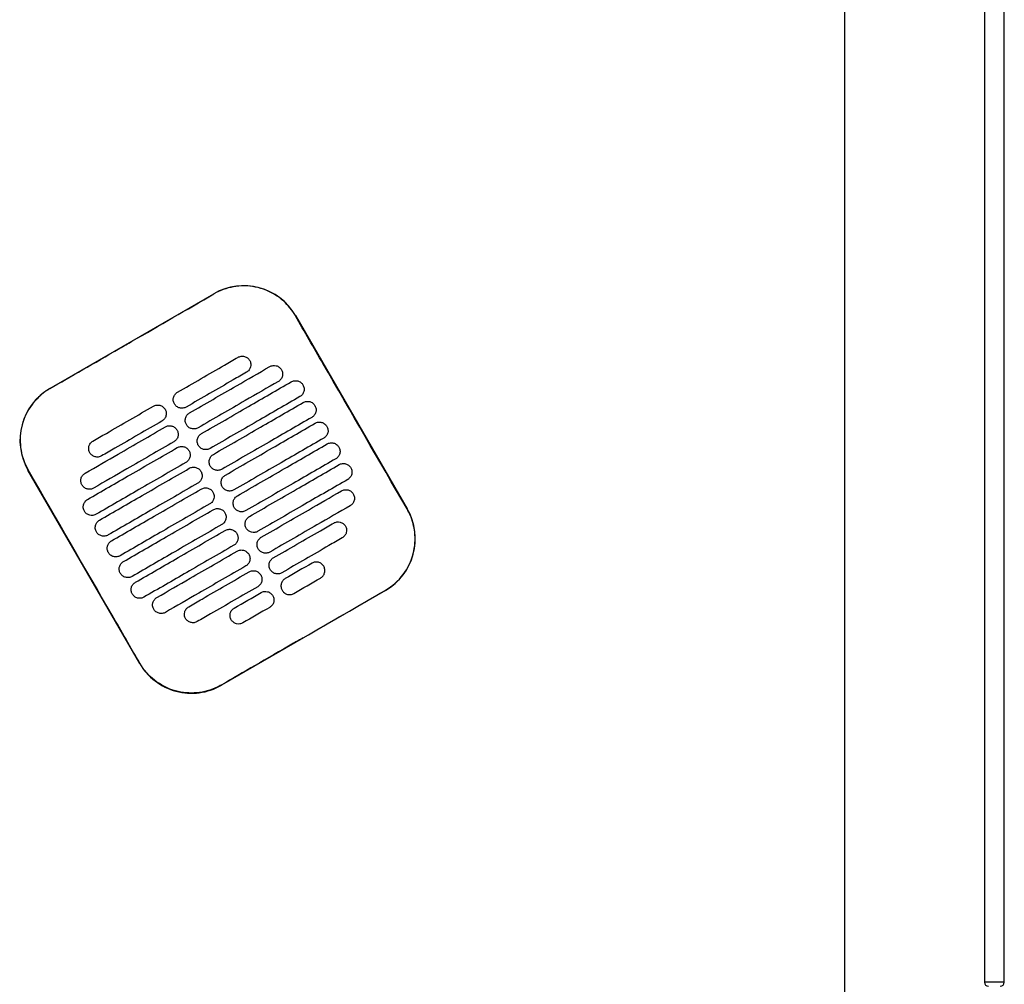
# Model space of a CAD drawing. Header units: metres. Extents: x 15.2 to 54.2, y -39.7 to 1.1.
# Tile 91 of 256: x 30.819 to 31.312, y -30.762 to -30.278. Entities that reach past the tile are written whole.
import ezdxf

# ---------------------------------------------------------------- set-up
doc = ezdxf.new("R2010")
doc.units = ezdxf.units.M
doc.header["$MEASUREMENT"] = 0
doc.layers.add('2D', color=252, linetype='Continuous')

# ---------------------------------------------------------------- blocks, each defined once
blk = doc.blocks.new('2D_QYOS_400')
for p, q in [((1.96999, -1.85795), (1.96999, -0.08)), ((2.03998, -0.08298), (2.03998, -0.96698)), ((2.03998, -0.08298), (2.03998, -0.96698)), ((2.04998, -0.96698), (2.04998, -0.08298)), ((2.04998, -0.96698), (2.04998, -0.08298)), ((1.57123, -0.66898), (1.65349, -0.62146)), ((1.69448, -0.63243), (1.7505, -0.72941)), ((1.61628, -0.80694), (1.56026, -0.70996)), ((1.73953, -0.7704), (1.65727, -0.81792)), ((2.04198, -0.96698), (2.03998, -0.96698)), ((2.04198, -0.96698), (2.03998, -0.96698)), ((2.04798, -0.96698), (2.04198, -0.96698)), ((2.04798, -0.96698), (2.04198, -0.96698)), ((2.04998, -0.96698), (2.04798, -0.96698)), ((2.04998, -0.96698), (2.04798, -0.96698))]:
    blk.add_line(p, q)
for centre, radius, start, end in [((1.6685, -0.64744), 0.03, 30.0135, 120.0135), ((1.58624, -0.69496), 0.03, 120.0135, 210.0135), ((1.72452, -0.74442), 0.03, 300.0135, 30.0135), ((1.64226, -0.79194), 0.03, 210.0135, 300.0135), ((2.04198, -0.96698), 0.002, 180, 270), ((2.04198, -0.96698), 0.002, 180, 270), ((2.04798, -0.96698), 0.002, 270, 0), ((2.04798, -0.96698), 0.002, 270, 0)]:
    blk.add_arc(centre, radius, start, end)
for points in [[(1.61242, -0.64532), (1.62613, -0.6374), (1.63984, -0.62948), (1.65355, -0.62156)], [(1.70273, -0.75666), (1.69825, -0.75925), (1.69378, -0.76183), (1.6893, -0.76442)], [(1.6936, -0.77187), (1.69808, -0.76928), (1.70255, -0.76669), (1.70703, -0.76411)], [(1.69834, -0.79405), (1.71205, -0.78613), (1.72576, -0.77821), (1.73947, -0.7703)], [(1.66375, -0.77918), (1.66823, -0.77659), (1.67271, -0.774), (1.67719, -0.77142)], [(1.68149, -0.77886), (1.67701, -0.78145), (1.67253, -0.78404), (1.66806, -0.78662)]]:
    blk.add_open_spline(points, degree=3)
for points, knots in [([(1.69438, -0.63249), (1.69358, -0.6311), (1.69267, -0.62977), (1.68973, -0.62617), (1.68745, -0.62412), (1.68166, -0.62032), (1.67804, -0.61884), (1.67059, -0.61739), (1.66685, -0.61736), (1.65981, -0.61863), (1.65654, -0.61983), (1.65355, -0.62156)], [12.978915, 12.978915, 12.978915, 12.978915, 13.461173, 13.461173, 14.374287, 14.374287, 15.53872, 15.53872, 16.650066, 16.650066, 17.687358, 17.687358, 17.687358, 17.687358]), ([(1.7504, -0.72947), (1.73636, -0.70518), (1.72232, -0.68088), (1.70366, -0.64855), (1.69902, -0.64052), (1.69438, -0.63249)], [1.133412, 1.133412, 1.133412, 1.133412, 2.681586, 2.681586, 3.193366, 3.193366, 3.193366, 3.193366]), ([(1.57129, -0.66907), (1.58188, -0.66296), (1.59291, -0.65659), (1.60838, -0.64766), (1.61042, -0.64648), (1.61242, -0.64532)], [-21.78268, -21.78268, -21.78268, -21.78268, -17.142885, -17.142885, -16.423665, -16.423665, -16.423665, -16.423665]), ([(1.63528, -0.6709), (1.64314, -0.66636), (1.65101, -0.66181), (1.66112, -0.65597), (1.66335, -0.65468), (1.66559, -0.65339)], [0.699452, 0.699452, 0.699452, 0.699452, 3.425217, 3.425217, 4.200582, 4.200582, 4.200582, 4.200582]), ([(1.66559, -0.65339), (1.66602, -0.65314), (1.66656, -0.65293), (1.66774, -0.65278), (1.6683, -0.65281), (1.66937, -0.6531), (1.66989, -0.65335), (1.67085, -0.65408), (1.67122, -0.65454), (1.67146, -0.65496)], [-0.5513873, -0.5513873, -0.5513873, -0.5513873, -0.4031046, -0.4031046, -0.2776919, -0.2776919, -0.1471638, -0.1471638, 0, 0, 0, 0]), ([(1.67146, -0.65496), (1.67171, -0.65539), (1.67193, -0.65594), (1.67207, -0.65713), (1.67204, -0.65768), (1.67176, -0.65875), (1.6715, -0.65927), (1.67078, -0.66023), (1.67032, -0.66059), (1.66989, -0.66084)], [-0.5553355, -0.5553355, -0.5553355, -0.5553355, -0.4045594, -0.4045594, -0.278267, -0.278267, -0.1472206, -0.1472206, 0, 0, 0, 0]), ([(1.66989, -0.66084), (1.66766, -0.66213), (1.66542, -0.66342), (1.65531, -0.66926), (1.64745, -0.6738), (1.63958, -0.67835)], [2.649916, 2.649916, 2.649916, 2.649916, 3.425249, 3.425249, 6.151046, 6.151046, 6.151046, 6.151046]), ([(1.64128, -0.68129), (1.64915, -0.67675), (1.65701, -0.6722), (1.67044, -0.66445), (1.676, -0.66124), (1.68155, -0.65803)], [0.699452, 0.699452, 0.699452, 0.699452, 3.42526, 3.42526, 5.350619, 5.350619, 5.350619, 5.350619]), ([(1.68155, -0.65803), (1.68198, -0.65778), (1.68252, -0.65757), (1.68371, -0.65742), (1.68426, -0.65745), (1.68533, -0.65773), (1.68585, -0.65799), (1.68681, -0.65872), (1.68718, -0.65918), (1.68742, -0.6596)], [-0.5514247, -0.5514247, -0.5514247, -0.5514247, -0.4031161, -0.4031161, -0.2776965, -0.2776965, -0.1471644, -0.1471644, 0, 0, 0, 0]), ([(1.68742, -0.6596), (1.68767, -0.66003), (1.68789, -0.66058), (1.68803, -0.66176), (1.688, -0.66232), (1.68772, -0.66339), (1.68746, -0.66391), (1.68674, -0.66486), (1.68628, -0.66523), (1.68585, -0.66547)], [-0.5553006, -0.5553006, -0.5553006, -0.5553006, -0.4045498, -0.4045498, -0.2782639, -0.2782639, -0.1472208, -0.1472208, 0, 0, 0, 0]), ([(1.68585, -0.66547), (1.6803, -0.66868), (1.67474, -0.67189), (1.66132, -0.67965), (1.65345, -0.68419), (1.64558, -0.68874)], [1.499949, 1.499949, 1.499949, 1.499949, 3.425284, 3.425284, 6.151116, 6.151116, 6.151116, 6.151116]), ([(1.64728, -0.69168), (1.65515, -0.68714), (1.66302, -0.68259), (1.67803, -0.67392), (1.68517, -0.66979), (1.69232, -0.66567)], [0.699452, 0.699452, 0.699452, 0.699452, 3.425292, 3.425292, 5.900643, 5.900643, 5.900643, 5.900643]), ([(1.69232, -0.66567), (1.69274, -0.66542), (1.69329, -0.66521), (1.69447, -0.66506), (1.69502, -0.66509), (1.6961, -0.66537), (1.69662, -0.66563), (1.69758, -0.66636), (1.69794, -0.66682), (1.69819, -0.66724)], [-0.5514376, -0.5514376, -0.5514376, -0.5514376, -0.4031217, -0.4031217, -0.2776979, -0.2776979, -0.1471642, -0.1471642, 0, 0, 0, 0]), ([(1.57129, -0.66907), (1.57001, -0.66981), (1.56878, -0.67065), (1.56563, -0.67315), (1.56385, -0.67499), (1.56232, -0.67702), (1.56003, -0.68008), (1.55834, -0.68356), (1.55637, -0.69095), (1.5561, -0.69479), (1.55704, -0.70242), (1.55824, -0.70613), (1.5602, -0.70964), (1.56028, -0.70977), (1.56036, -0.70991)], [17.619777, 17.619777, 17.619777, 17.619777, 18.064718, 18.064718, 18.827754, 18.827754, 18.827754, 19.97637, 19.97637, 21.122539, 21.122539, 22.281306, 22.281306, 22.328075, 22.328075, 22.328075, 22.328075]), ([(1.63371, -0.67677), (1.63346, -0.67635), (1.63324, -0.6758), (1.6331, -0.67461), (1.63313, -0.67406), (1.63341, -0.67298), (1.63367, -0.67247), (1.63439, -0.67151), (1.63485, -0.67115), (1.63528, -0.6709)], [-0.5553984, -0.5553984, -0.5553984, -0.5553984, -0.4045681, -0.4045681, -0.278271, -0.278271, -0.1472202, -0.1472202, 0, 0, 0, 0]), ([(1.69819, -0.66724), (1.69843, -0.66766), (1.69865, -0.66822), (1.6988, -0.6694), (1.69876, -0.66996), (1.69848, -0.67103), (1.69823, -0.67155), (1.6975, -0.6725), (1.69704, -0.67287), (1.69662, -0.67311)], [-0.5552879, -0.5552879, -0.5552879, -0.5552879, -0.4045447, -0.4045447, -0.2782629, -0.2782629, -0.1472212, -0.1472212, 0, 0, 0, 0]), ([(1.69662, -0.67311), (1.68948, -0.67724), (1.68233, -0.68137), (1.66732, -0.69004), (1.65945, -0.69459), (1.65158, -0.69913)], [0.949972, 0.949972, 0.949972, 0.949972, 3.425307, 3.425307, 6.151164, 6.151164, 6.151164, 6.151164]), ([(1.65328, -0.70207), (1.66115, -0.69753), (1.66902, -0.69298), (1.68403, -0.68431), (1.69118, -0.68019), (1.69832, -0.67606)], [0.699452, 0.699452, 0.699452, 0.699452, 3.425313, 3.425313, 5.900643, 5.900643, 5.900643, 5.900643]), ([(1.69832, -0.67606), (1.69874, -0.67581), (1.69929, -0.6756), (1.70047, -0.67545), (1.70103, -0.67548), (1.7021, -0.67577), (1.70262, -0.67602), (1.70358, -0.67675), (1.70394, -0.67721), (1.70419, -0.67763)], [-0.5514273, -0.5514273, -0.5514273, -0.5514273, -0.4031209, -0.4031209, -0.2776962, -0.2776962, -0.1471634, -0.1471634, 0, 0, 0, 0]), ([(1.59285, -0.69541), (1.59508, -0.69412), (1.59732, -0.69283), (1.60743, -0.68699), (1.6153, -0.68244), (1.62316, -0.6779)], [2.649852, 2.649852, 2.649852, 2.649852, 3.425217, 3.425217, 6.150982, 6.150982, 6.150982, 6.150982]), ([(1.62316, -0.6779), (1.62359, -0.67765), (1.62413, -0.67744), (1.62532, -0.67729), (1.62587, -0.67732), (1.62694, -0.67761), (1.62746, -0.67786), (1.62842, -0.67859), (1.62879, -0.67905), (1.62903, -0.67947)], [-0.5512944, -0.5512944, -0.5512944, -0.5512944, -0.4030833, -0.4030833, -0.2776787, -0.2776787, -0.1471599, -0.1471599, 0, 0, 0, 0]), ([(1.62903, -0.67947), (1.62928, -0.6799), (1.6295, -0.68045), (1.62965, -0.68164), (1.62961, -0.68219), (1.62933, -0.68326), (1.62908, -0.68378), (1.62835, -0.68474), (1.62789, -0.6851), (1.62746, -0.68535)], [-0.555416, -0.555416, -0.555416, -0.555416, -0.4045716, -0.4045716, -0.2782736, -0.2782736, -0.1472211, -0.1472211, 0, 0, 0, 0]), ([(1.63958, -0.67835), (1.63915, -0.67859), (1.63861, -0.67881), (1.63743, -0.67896), (1.63687, -0.67892), (1.6358, -0.67864), (1.63528, -0.67839), (1.63432, -0.67766), (1.63395, -0.6772), (1.63371, -0.67677)], [-0.551307, -0.551307, -0.551307, -0.551307, -0.4030846, -0.4030846, -0.2776802, -0.2776802, -0.1471604, -0.1471604, 0, 0, 0, 0]), ([(1.63971, -0.68716), (1.63947, -0.68674), (1.63925, -0.68619), (1.6391, -0.685), (1.63913, -0.68445), (1.63942, -0.68337), (1.63967, -0.68286), (1.6404, -0.6819), (1.64085, -0.68154), (1.64128, -0.68129)], [-0.5553839, -0.5553839, -0.5553839, -0.5553839, -0.4045626, -0.4045626, -0.2782686, -0.2782686, -0.1472195, -0.1472195, 0, 0, 0, 0]), ([(1.70419, -0.67763), (1.70443, -0.67806), (1.70465, -0.67861), (1.7048, -0.6798), (1.70477, -0.68035), (1.70448, -0.68142), (1.70423, -0.68194), (1.7035, -0.68289), (1.70305, -0.68326), (1.70262, -0.68351)], [-0.5552955, -0.5552955, -0.5552955, -0.5552955, -0.4045438, -0.4045438, -0.2782634, -0.2782634, -0.1472215, -0.1472215, 0, 0, 0, 0]), ([(1.62746, -0.68535), (1.6196, -0.68989), (1.61173, -0.69444), (1.60162, -0.70027), (1.59939, -0.70157), (1.59715, -0.70286)], [0.699452, 0.699452, 0.699452, 0.699452, 3.425249, 3.425249, 4.200582, 4.200582, 4.200582, 4.200582]), ([(1.70262, -0.68351), (1.69548, -0.68763), (1.68833, -0.69176), (1.67332, -0.70043), (1.66545, -0.70498), (1.65759, -0.70952)], [0.949998, 0.949998, 0.949998, 0.949998, 3.42532, 3.42532, 6.151189, 6.151189, 6.151189, 6.151189]), ([(1.65929, -0.71247), (1.66715, -0.70792), (1.67502, -0.70338), (1.69003, -0.6947), (1.69718, -0.69058), (1.70432, -0.68645)], [0.699452, 0.699452, 0.699452, 0.699452, 3.425322, 3.425322, 5.900643, 5.900643, 5.900643, 5.900643]), ([(1.70432, -0.68645), (1.70475, -0.6862), (1.70529, -0.68599), (1.70648, -0.68584), (1.70703, -0.68587), (1.7081, -0.68616), (1.70862, -0.68641), (1.70958, -0.68714), (1.70995, -0.6876), (1.71019, -0.68802)], [-0.5514137, -0.5514137, -0.5514137, -0.5514137, -0.4031194, -0.4031194, -0.2776944, -0.2776944, -0.1471627, -0.1471627, 0, 0, 0, 0]), ([(1.58889, -0.71155), (1.59445, -0.70834), (1.60001, -0.70513), (1.61343, -0.69738), (1.6213, -0.69283), (1.62917, -0.68829)], [1.499901, 1.499901, 1.499901, 1.499901, 3.42526, 3.42526, 6.151068, 6.151068, 6.151068, 6.151068]), ([(1.62917, -0.68829), (1.62959, -0.68805), (1.63014, -0.68783), (1.63132, -0.68768), (1.63187, -0.68772), (1.63295, -0.688), (1.63347, -0.68825), (1.63442, -0.68898), (1.63479, -0.68944), (1.63503, -0.68987)], [-0.5513075, -0.5513075, -0.5513075, -0.5513075, -0.4030857, -0.4030857, -0.2776792, -0.2776792, -0.1471593, -0.1471593, 0, 0, 0, 0]), ([(1.63503, -0.68987), (1.63528, -0.69029), (1.6355, -0.69084), (1.63565, -0.69203), (1.63561, -0.69258), (1.63533, -0.69365), (1.63508, -0.69417), (1.63435, -0.69513), (1.63389, -0.69549), (1.63347, -0.69574)], [-0.5553971, -0.5553971, -0.5553971, -0.5553971, -0.4045652, -0.4045652, -0.2782705, -0.2782705, -0.1472202, -0.1472202, 0, 0, 0, 0]), ([(1.64558, -0.68874), (1.64516, -0.68898), (1.64461, -0.6892), (1.64343, -0.68935), (1.64287, -0.68931), (1.6418, -0.68903), (1.64128, -0.68878), (1.64032, -0.68805), (1.63996, -0.68759), (1.63971, -0.68716)], [-0.551317, -0.551317, -0.551317, -0.551317, -0.4030867, -0.4030867, -0.2776803, -0.2776803, -0.1471597, -0.1471597, 0, 0, 0, 0]), ([(1.71019, -0.68802), (1.71044, -0.68845), (1.71066, -0.689), (1.7108, -0.69019), (1.71077, -0.69074), (1.71049, -0.69181), (1.71023, -0.69233), (1.70951, -0.69329), (1.70905, -0.69365), (1.70862, -0.6939)], [-0.5553078, -0.5553078, -0.5553078, -0.5553078, -0.4045446, -0.4045446, -0.2782647, -0.2782647, -0.147222, -0.147222, 0, 0, 0, 0]), ([(1.59128, -0.70128), (1.59104, -0.70086), (1.59082, -0.70031), (1.59067, -0.69912), (1.5907, -0.69857), (1.59098, -0.69749), (1.59124, -0.69698), (1.59196, -0.69602), (1.59242, -0.69566), (1.59285, -0.69541)], [-0.5554179, -0.5554179, -0.5554179, -0.5554179, -0.4045683, -0.4045683, -0.2782761, -0.2782761, -0.1472238, -0.1472238, 0, 0, 0, 0]), ([(1.63347, -0.69574), (1.6256, -0.70028), (1.61773, -0.70483), (1.60431, -0.71258), (1.59875, -0.71579), (1.59319, -0.719)], [0.699452, 0.699452, 0.699452, 0.699452, 3.425284, 3.425284, 5.350619, 5.350619, 5.350619, 5.350619]), ([(1.64571, -0.69755), (1.64547, -0.69713), (1.64525, -0.69658), (1.6451, -0.69539), (1.64514, -0.69484), (1.64542, -0.69377), (1.64567, -0.69325), (1.6464, -0.69229), (1.64686, -0.69193), (1.64728, -0.69168)], [-0.5553742, -0.5553742, -0.5553742, -0.5553742, -0.4045587, -0.4045587, -0.278267, -0.278267, -0.1472191, -0.1472191, 0, 0, 0, 0]), ([(1.70862, -0.6939), (1.70148, -0.69802), (1.69434, -0.70215), (1.67932, -0.71082), (1.67146, -0.71537), (1.66359, -0.71991)], [0.950001, 0.950001, 0.950001, 0.950001, 3.425322, 3.425322, 6.151192, 6.151192, 6.151192, 6.151192]), ([(1.71033, -0.69684), (1.71075, -0.6966), (1.7113, -0.69638), (1.71248, -0.69623), (1.71303, -0.69627), (1.71411, -0.69655), (1.71463, -0.6968), (1.71558, -0.69753), (1.71595, -0.69799), (1.71619, -0.69842)], [-0.5513969, -0.5513969, -0.5513969, -0.5513969, -0.4031172, -0.4031172, -0.2776925, -0.2776925, -0.1471621, -0.1471621, 0, 0, 0, 0]), ([(1.59013, -0.7247), (1.59728, -0.72057), (1.60442, -0.71644), (1.61943, -0.70777), (1.6273, -0.70323), (1.63517, -0.69868)], [0.949941, 0.949941, 0.949941, 0.949941, 3.425291, 3.425291, 6.151132, 6.151132, 6.151132, 6.151132]), ([(1.59715, -0.70286), (1.59673, -0.7031), (1.59618, -0.70332), (1.595, -0.70347), (1.59444, -0.70343), (1.59337, -0.70315), (1.59285, -0.7029), (1.59189, -0.70217), (1.59152, -0.70171), (1.59128, -0.70128)], [-0.5513007, -0.5513007, -0.5513007, -0.5513007, -0.4030941, -0.4030941, -0.2776814, -0.2776814, -0.1471603, -0.1471603, 0, 0, 0, 0]), ([(1.63517, -0.69868), (1.63559, -0.69844), (1.63614, -0.69822), (1.63732, -0.69807), (1.63787, -0.69811), (1.63895, -0.69839), (1.63947, -0.69864), (1.64043, -0.69937), (1.64079, -0.69983), (1.64104, -0.70026)], [-0.5513173, -0.5513173, -0.5513173, -0.5513173, -0.4030875, -0.4030875, -0.2776797, -0.2776797, -0.147159, -0.147159, 0, 0, 0, 0]), ([(1.64104, -0.70026), (1.64128, -0.70068), (1.6415, -0.70123), (1.64165, -0.70242), (1.64161, -0.70297), (1.64133, -0.70405), (1.64108, -0.70456), (1.64035, -0.70552), (1.63989, -0.70588), (1.63947, -0.70613)], [-0.555383, -0.555383, -0.555383, -0.555383, -0.4045605, -0.4045605, -0.2782682, -0.2782682, -0.1472195, -0.1472195, 0, 0, 0, 0]), ([(1.65158, -0.69913), (1.65116, -0.69937), (1.65061, -0.69959), (1.64943, -0.69974), (1.64888, -0.6997), (1.6478, -0.69942), (1.64728, -0.69917), (1.64632, -0.69844), (1.64596, -0.69798), (1.64571, -0.69755)], [-0.5513236, -0.5513236, -0.5513236, -0.5513236, -0.4030881, -0.4030881, -0.2776804, -0.2776804, -0.1471592, -0.1471592, 0, 0, 0, 0]), ([(1.66529, -0.72286), (1.67316, -0.71831), (1.68102, -0.71377), (1.69604, -0.70509), (1.70318, -0.70097), (1.71033, -0.69684)], [0.699452, 0.699452, 0.699452, 0.699452, 3.425321, 3.425321, 5.900643, 5.900643, 5.900643, 5.900643]), ([(1.71619, -0.69842), (1.71644, -0.69884), (1.71666, -0.69939), (1.71681, -0.70058), (1.71677, -0.70113), (1.71649, -0.7022), (1.71624, -0.70272), (1.71551, -0.70368), (1.71505, -0.70404), (1.71463, -0.70429)], [-0.5553248, -0.5553248, -0.5553248, -0.5553248, -0.4045472, -0.4045472, -0.2782668, -0.2782668, -0.1472227, -0.1472227, 0, 0, 0, 0]), ([(1.63947, -0.70613), (1.6316, -0.71067), (1.62373, -0.71522), (1.60872, -0.72389), (1.60158, -0.72802), (1.59443, -0.73214)], [0.699452, 0.699452, 0.699452, 0.699452, 3.425308, 3.425308, 5.900643, 5.900643, 5.900643, 5.900643]), ([(1.65172, -0.70795), (1.65147, -0.70752), (1.65125, -0.70697), (1.6511, -0.70578), (1.65114, -0.70523), (1.65142, -0.70416), (1.65167, -0.70364), (1.6524, -0.70268), (1.65286, -0.70232), (1.65328, -0.70207)], [-0.5553693, -0.5553693, -0.5553693, -0.5553693, -0.4045566, -0.4045566, -0.2782661, -0.2782661, -0.1472189, -0.1472189, 0, 0, 0, 0]), ([(1.71463, -0.70429), (1.70748, -0.70841), (1.70034, -0.71254), (1.68533, -0.72121), (1.67746, -0.72576), (1.66959, -0.7303)], [0.949982, 0.949982, 0.949982, 0.949982, 3.425312, 3.425312, 6.151173, 6.151173, 6.151173, 6.151173]), ([(1.61638, -0.80689), (1.61182, -0.799), (1.60709, -0.79079), (1.58844, -0.75849), (1.5744, -0.7342), (1.56036, -0.70991)], [-3.18138, -3.18138, -3.18138, -3.18138, -2.673929, -2.673929, -1.133377, -1.133377, -1.133377, -1.133377]), ([(1.59613, -0.73509), (1.60328, -0.73096), (1.61042, -0.72683), (1.62543, -0.71816), (1.6333, -0.71362), (1.64117, -0.70907)], [0.949982, 0.949982, 0.949982, 0.949982, 3.425312, 3.425312, 6.151173, 6.151173, 6.151173, 6.151173]), ([(1.64117, -0.70907), (1.64159, -0.70883), (1.64214, -0.70861), (1.64332, -0.70846), (1.64388, -0.7085), (1.64495, -0.70878), (1.64547, -0.70903), (1.64643, -0.70976), (1.64679, -0.71022), (1.64704, -0.71065)], [-0.5513238, -0.5513238, -0.5513238, -0.5513238, -0.4030887, -0.4030887, -0.27768, -0.27768, -0.1471588, -0.1471588, 0, 0, 0, 0]), ([(1.64704, -0.71065), (1.64728, -0.71107), (1.6475, -0.71162), (1.64765, -0.71281), (1.64762, -0.71336), (1.64733, -0.71444), (1.64708, -0.71495), (1.64635, -0.71591), (1.6459, -0.71627), (1.64547, -0.71652)], [-0.5553737, -0.5553737, -0.5553737, -0.5553737, -0.4045574, -0.4045574, -0.2782667, -0.2782667, -0.1472191, -0.1472191, 0, 0, 0, 0]), ([(1.65759, -0.70952), (1.65716, -0.70977), (1.65661, -0.70998), (1.65543, -0.71013), (1.65488, -0.7101), (1.6538, -0.70981), (1.65329, -0.70956), (1.65233, -0.70883), (1.65196, -0.70837), (1.65172, -0.70795)], [-0.5513269, -0.5513269, -0.5513269, -0.5513269, -0.403089, -0.403089, -0.2776804, -0.2776804, -0.1471589, -0.1471589, 0, 0, 0, 0]), ([(1.67129, -0.73325), (1.67916, -0.7287), (1.68703, -0.72416), (1.70204, -0.71549), (1.70918, -0.71136), (1.71633, -0.70723)], [0.699452, 0.699452, 0.699452, 0.699452, 3.425308, 3.425308, 5.900643, 5.900643, 5.900643, 5.900643]), ([(1.71633, -0.70723), (1.71675, -0.70699), (1.7173, -0.70677), (1.71848, -0.70662), (1.71903, -0.70666), (1.72011, -0.70694), (1.72063, -0.70719), (1.72159, -0.70792), (1.72195, -0.70838), (1.7222, -0.70881)], [-0.5513769, -0.5513769, -0.5513769, -0.5513769, -0.4031143, -0.4031143, -0.2776905, -0.2776905, -0.1471617, -0.1471617, 0, 0, 0, 0]), ([(1.7222, -0.70881), (1.72244, -0.70923), (1.72266, -0.70978), (1.72281, -0.71097), (1.72277, -0.71152), (1.72249, -0.7126), (1.72224, -0.71311), (1.72151, -0.71407), (1.72105, -0.71443), (1.72063, -0.71468)], [-0.5553464, -0.5553464, -0.5553464, -0.5553464, -0.4045515, -0.4045515, -0.2782697, -0.2782697, -0.1472236, -0.1472236, 0, 0, 0, 0]), ([(1.58732, -0.71743), (1.58708, -0.717), (1.58686, -0.71645), (1.58671, -0.71526), (1.58675, -0.71471), (1.58703, -0.71364), (1.58728, -0.71312), (1.58801, -0.71217), (1.58847, -0.7118), (1.58889, -0.71155)], [-0.5553798, -0.5553798, -0.5553798, -0.5553798, -0.4045588, -0.4045588, -0.278273, -0.278273, -0.147224, -0.147224, 0, 0, 0, 0]), ([(1.65772, -0.71834), (1.65747, -0.71791), (1.65725, -0.71736), (1.65711, -0.71617), (1.65714, -0.71562), (1.65742, -0.71455), (1.65768, -0.71403), (1.6584, -0.71308), (1.65886, -0.71271), (1.65929, -0.71247)], [-0.5553691, -0.5553691, -0.5553691, -0.5553691, -0.4045561, -0.4045561, -0.278266, -0.278266, -0.1472189, -0.1472189, 0, 0, 0, 0]), ([(1.72063, -0.71468), (1.71348, -0.7188), (1.70634, -0.72293), (1.69133, -0.7316), (1.68346, -0.73615), (1.67559, -0.74069)], [0.949941, 0.949941, 0.949941, 0.949941, 3.425292, 3.425292, 6.151132, 6.151132, 6.151132, 6.151132]), ([(1.59319, -0.719), (1.59277, -0.71925), (1.59222, -0.71946), (1.59104, -0.71961), (1.59049, -0.71958), (1.58941, -0.71929), (1.58889, -0.71904), (1.58793, -0.71831), (1.58757, -0.71785), (1.58732, -0.71743)], [-0.5513421, -0.5513421, -0.5513421, -0.5513421, -0.4031061, -0.4031061, -0.2776864, -0.2776864, -0.147161, -0.147161, 0, 0, 0, 0]), ([(1.64547, -0.71652), (1.6376, -0.72106), (1.62974, -0.72561), (1.61472, -0.73428), (1.60758, -0.73841), (1.60044, -0.74253)], [0.699452, 0.699452, 0.699452, 0.699452, 3.425321, 3.425321, 5.900643, 5.900643, 5.900643, 5.900643]), ([(1.60214, -0.74548), (1.60928, -0.74135), (1.61642, -0.73722), (1.63144, -0.72855), (1.6393, -0.72401), (1.64717, -0.71946)], [0.950001, 0.950001, 0.950001, 0.950001, 3.425322, 3.425322, 6.151192, 6.151192, 6.151192, 6.151192]), ([(1.64717, -0.71946), (1.6476, -0.71922), (1.64814, -0.719), (1.64933, -0.71885), (1.64988, -0.71889), (1.65095, -0.71917), (1.65147, -0.71942), (1.65243, -0.72015), (1.6528, -0.72061), (1.65304, -0.72104)], [-0.551327, -0.551327, -0.551327, -0.551327, -0.4030892, -0.4030892, -0.2776802, -0.2776802, -0.1471588, -0.1471588, 0, 0, 0, 0]), ([(1.65304, -0.72104), (1.65329, -0.72146), (1.65351, -0.72201), (1.65365, -0.7232), (1.65362, -0.72375), (1.65334, -0.72483), (1.65308, -0.72534), (1.65236, -0.7263), (1.6519, -0.72666), (1.65147, -0.72691)], [-0.5553691, -0.5553691, -0.5553691, -0.5553691, -0.4045561, -0.4045561, -0.278266, -0.278266, -0.1472189, -0.1472189, 0, 0, 0, 0]), ([(1.66359, -0.71991), (1.66316, -0.72016), (1.66262, -0.72037), (1.66144, -0.72052), (1.66088, -0.72049), (1.65981, -0.72021), (1.65929, -0.71995), (1.65833, -0.71922), (1.65796, -0.71876), (1.65772, -0.71834)], [-0.551327, -0.551327, -0.551327, -0.551327, -0.4030892, -0.4030892, -0.2776802, -0.2776802, -0.1471588, -0.1471588, 0, 0, 0, 0]), ([(1.67729, -0.74364), (1.68516, -0.73909), (1.69303, -0.73455), (1.70645, -0.72679), (1.71201, -0.72358), (1.71757, -0.72037)], [0.699452, 0.699452, 0.699452, 0.699452, 3.425284, 3.425284, 5.350619, 5.350619, 5.350619, 5.350619]), ([(1.71757, -0.72037), (1.71799, -0.72013), (1.71854, -0.71991), (1.71972, -0.71976), (1.72027, -0.7198), (1.72135, -0.72008), (1.72187, -0.72033), (1.72283, -0.72106), (1.72319, -0.72152), (1.72344, -0.72195)], [-0.551342, -0.551342, -0.551342, -0.551342, -0.4031061, -0.4031061, -0.2776864, -0.2776864, -0.147161, -0.147161, 0, 0, 0, 0]), ([(1.58856, -0.73057), (1.58832, -0.73015), (1.5881, -0.72959), (1.58795, -0.72841), (1.58799, -0.72785), (1.58827, -0.72678), (1.58852, -0.72626), (1.58925, -0.72531), (1.58971, -0.72494), (1.59013, -0.7247)], [-0.5553462, -0.5553462, -0.5553462, -0.5553462, -0.4045514, -0.4045514, -0.2782696, -0.2782696, -0.1472236, -0.1472236, 0, 0, 0, 0]), ([(1.66372, -0.72873), (1.66348, -0.72831), (1.66326, -0.72775), (1.66311, -0.72657), (1.66314, -0.72601), (1.66343, -0.72494), (1.66368, -0.72442), (1.66441, -0.72347), (1.66486, -0.7231), (1.66529, -0.72286)], [-0.5553737, -0.5553737, -0.5553737, -0.5553737, -0.4045574, -0.4045574, -0.2782667, -0.2782667, -0.1472191, -0.1472191, 0, 0, 0, 0]), ([(1.72344, -0.72195), (1.72368, -0.72237), (1.7239, -0.72292), (1.72405, -0.72411), (1.72401, -0.72466), (1.72373, -0.72574), (1.72348, -0.72625), (1.72275, -0.72721), (1.72229, -0.72757), (1.72187, -0.72782)], [-0.55538, -0.55538, -0.55538, -0.55538, -0.4045589, -0.4045589, -0.278273, -0.278273, -0.147224, -0.147224, 0, 0, 0, 0]), ([(1.59443, -0.73214), (1.59401, -0.73239), (1.59346, -0.73261), (1.59228, -0.73275), (1.59173, -0.73272), (1.59065, -0.73244), (1.59013, -0.73218), (1.58917, -0.73145), (1.58881, -0.73099), (1.58856, -0.73057)], [-0.551377, -0.551377, -0.551377, -0.551377, -0.4031143, -0.4031143, -0.2776905, -0.2776905, -0.1471617, -0.1471617, 0, 0, 0, 0]), ([(1.65147, -0.72691), (1.64361, -0.73145), (1.63574, -0.736), (1.62073, -0.74467), (1.61358, -0.7488), (1.60644, -0.75293)], [0.699452, 0.699452, 0.699452, 0.699452, 3.425322, 3.425322, 5.900643, 5.900643, 5.900643, 5.900643]), ([(1.60814, -0.75587), (1.61528, -0.75174), (1.62243, -0.74762), (1.63744, -0.73894), (1.64531, -0.7344), (1.65318, -0.72985)], [0.949998, 0.949998, 0.949998, 0.949998, 3.42532, 3.42532, 6.151189, 6.151189, 6.151189, 6.151189]), ([(1.65318, -0.72985), (1.6536, -0.72961), (1.65415, -0.72939), (1.65533, -0.72924), (1.65588, -0.72928), (1.65696, -0.72956), (1.65748, -0.72981), (1.65843, -0.73054), (1.6588, -0.731), (1.65904, -0.73143)], [-0.551327, -0.551327, -0.551327, -0.551327, -0.403089, -0.403089, -0.2776804, -0.2776804, -0.1471589, -0.1471589, 0, 0, 0, 0]), ([(1.66959, -0.7303), (1.66917, -0.73055), (1.66862, -0.73076), (1.66744, -0.73091), (1.66688, -0.73088), (1.66581, -0.7306), (1.66529, -0.73034), (1.66433, -0.72961), (1.66397, -0.72915), (1.66372, -0.72873)], [-0.5513238, -0.5513238, -0.5513238, -0.5513238, -0.4030887, -0.4030887, -0.27768, -0.27768, -0.1471588, -0.1471588, 0, 0, 0, 0]), ([(1.72187, -0.72782), (1.71631, -0.73103), (1.71076, -0.73424), (1.69733, -0.74199), (1.68946, -0.74654), (1.6816, -0.75108)], [1.499901, 1.499901, 1.499901, 1.499901, 3.42526, 3.42526, 6.151068, 6.151068, 6.151068, 6.151068]), ([(1.73947, -0.7703), (1.73953, -0.77027), (1.73959, -0.77023), (1.74306, -0.7682), (1.74605, -0.76554), (1.7508, -0.75922), (1.75252, -0.75562), (1.75438, -0.74831), (1.75463, -0.7447), (1.75391, -0.73819), (1.75315, -0.7353), (1.75151, -0.73151), (1.75099, -0.73047), (1.7504, -0.72947)], [8.273299, 8.273299, 8.273299, 8.273299, 8.293543, 8.293543, 9.48086, 9.48086, 10.665623, 10.665623, 11.74288, 11.74288, 12.632334, 12.632334, 12.981673, 12.981673, 12.981673, 12.981673]), ([(1.59457, -0.74096), (1.59432, -0.74054), (1.5941, -0.73999), (1.59395, -0.7388), (1.59399, -0.73824), (1.59427, -0.73717), (1.59452, -0.73665), (1.59525, -0.7357), (1.59571, -0.73533), (1.59613, -0.73509)], [-0.5553245, -0.5553245, -0.5553245, -0.5553245, -0.4045471, -0.4045471, -0.2782667, -0.2782667, -0.1472226, -0.1472226, 0, 0, 0, 0]), ([(1.65904, -0.73143), (1.65929, -0.73185), (1.65951, -0.7324), (1.65966, -0.73359), (1.65962, -0.73414), (1.65934, -0.73522), (1.65909, -0.73574), (1.65836, -0.73669), (1.6579, -0.73705), (1.65748, -0.7373)], [-0.5553693, -0.5553693, -0.5553693, -0.5553693, -0.4045566, -0.4045566, -0.2782661, -0.2782661, -0.1472189, -0.1472189, 0, 0, 0, 0]), ([(1.66972, -0.73912), (1.66948, -0.7387), (1.66926, -0.73814), (1.66911, -0.73696), (1.66915, -0.7364), (1.66943, -0.73533), (1.66968, -0.73481), (1.67041, -0.73386), (1.67087, -0.73349), (1.67129, -0.73325)], [-0.555383, -0.555383, -0.555383, -0.555383, -0.4045604, -0.4045604, -0.2782682, -0.2782682, -0.1472195, -0.1472195, 0, 0, 0, 0]), ([(1.65748, -0.7373), (1.64961, -0.74185), (1.64174, -0.74639), (1.62673, -0.75506), (1.61958, -0.75919), (1.61244, -0.76332)], [0.699452, 0.699452, 0.699452, 0.699452, 3.425313, 3.425313, 5.900643, 5.900643, 5.900643, 5.900643]), ([(1.61414, -0.76626), (1.62129, -0.76213), (1.62843, -0.75801), (1.64344, -0.74933), (1.65131, -0.74479), (1.65918, -0.74024)], [0.949973, 0.949973, 0.949973, 0.949973, 3.425307, 3.425307, 6.151164, 6.151164, 6.151164, 6.151164]), ([(1.65918, -0.74024), (1.6596, -0.74), (1.66015, -0.73978), (1.66133, -0.73963), (1.66188, -0.73967), (1.66296, -0.73995), (1.66348, -0.7402), (1.66444, -0.74094), (1.6648, -0.74139), (1.66505, -0.74182)], [-0.5513237, -0.5513237, -0.5513237, -0.5513237, -0.4030882, -0.4030882, -0.2776804, -0.2776804, -0.1471592, -0.1471592, 0, 0, 0, 0]), ([(1.67559, -0.74069), (1.67517, -0.74094), (1.67462, -0.74116), (1.67344, -0.7413), (1.67289, -0.74127), (1.67181, -0.74099), (1.67129, -0.74073), (1.67033, -0.74), (1.66997, -0.73954), (1.66972, -0.73912)], [-0.5513173, -0.5513173, -0.5513173, -0.5513173, -0.4030875, -0.4030875, -0.2776797, -0.2776797, -0.147159, -0.147159, 0, 0, 0, 0]), ([(1.6833, -0.75403), (1.69116, -0.74948), (1.69903, -0.74494), (1.70914, -0.7391), (1.71137, -0.73781), (1.71361, -0.73652)], [0.699452, 0.699452, 0.699452, 0.699452, 3.425249, 3.425249, 4.200582, 4.200582, 4.200582, 4.200582]), ([(1.71361, -0.73652), (1.71404, -0.73627), (1.71458, -0.73605), (1.71576, -0.73591), (1.71632, -0.73594), (1.71739, -0.73622), (1.71791, -0.73648), (1.71887, -0.73721), (1.71924, -0.73767), (1.71948, -0.73809)], [-0.5513007, -0.5513007, -0.5513007, -0.5513007, -0.4030941, -0.4030941, -0.2776814, -0.2776814, -0.1471603, -0.1471603, 0, 0, 0, 0]), ([(1.71948, -0.73809), (1.71973, -0.73851), (1.71995, -0.73907), (1.72009, -0.74025), (1.72006, -0.74081), (1.71978, -0.74188), (1.71952, -0.7424), (1.7188, -0.74335), (1.71834, -0.74372), (1.71791, -0.74396)], [-0.555418, -0.555418, -0.555418, -0.555418, -0.4045683, -0.4045683, -0.2782762, -0.2782762, -0.1472238, -0.1472238, 0, 0, 0, 0]), ([(1.60044, -0.74253), (1.60001, -0.74278), (1.59946, -0.743), (1.59828, -0.74315), (1.59773, -0.74311), (1.59665, -0.74283), (1.59614, -0.74257), (1.59518, -0.74184), (1.59481, -0.74138), (1.59457, -0.74096)], [-0.551397, -0.551397, -0.551397, -0.551397, -0.4031173, -0.4031173, -0.2776925, -0.2776925, -0.1471621, -0.1471621, 0, 0, 0, 0]), ([(1.60057, -0.75135), (1.60032, -0.75093), (1.6001, -0.75038), (1.59996, -0.74919), (1.59999, -0.74864), (1.60027, -0.74756), (1.60053, -0.74704), (1.60125, -0.74609), (1.60171, -0.74572), (1.60214, -0.74548)], [-0.5553076, -0.5553076, -0.5553076, -0.5553076, -0.4045445, -0.4045445, -0.2782646, -0.2782646, -0.1472219, -0.1472219, 0, 0, 0, 0]), ([(1.66505, -0.74182), (1.66529, -0.74224), (1.66551, -0.74279), (1.66566, -0.74398), (1.66562, -0.74453), (1.66534, -0.74561), (1.66509, -0.74613), (1.66436, -0.74708), (1.6639, -0.74745), (1.66348, -0.74769)], [-0.5553742, -0.5553742, -0.5553742, -0.5553742, -0.4045587, -0.4045587, -0.278267, -0.278267, -0.1472191, -0.1472191, 0, 0, 0, 0]), ([(1.67573, -0.74951), (1.67548, -0.74909), (1.67526, -0.74854), (1.67511, -0.74735), (1.67515, -0.74679), (1.67543, -0.74572), (1.67568, -0.7452), (1.67641, -0.74425), (1.67687, -0.74388), (1.67729, -0.74364)], [-0.555397, -0.555397, -0.555397, -0.555397, -0.4045652, -0.4045652, -0.2782705, -0.2782705, -0.1472202, -0.1472202, 0, 0, 0, 0]), ([(1.71791, -0.74396), (1.71568, -0.74526), (1.71344, -0.74655), (1.70333, -0.75239), (1.69547, -0.75693), (1.6876, -0.76148)], [2.649852, 2.649852, 2.649852, 2.649852, 3.425217, 3.425217, 6.150983, 6.150983, 6.150983, 6.150983]), ([(1.66348, -0.74769), (1.65561, -0.75224), (1.64774, -0.75678), (1.63273, -0.76545), (1.62559, -0.76958), (1.61844, -0.77371)], [0.699452, 0.699452, 0.699452, 0.699452, 3.425292, 3.425292, 5.900643, 5.900643, 5.900643, 5.900643]), ([(1.62491, -0.7739), (1.63046, -0.77069), (1.63602, -0.76748), (1.64944, -0.75973), (1.65731, -0.75518), (1.66518, -0.75064)], [1.499949, 1.499949, 1.499949, 1.499949, 3.425284, 3.425284, 6.151116, 6.151116, 6.151116, 6.151116]), ([(1.66518, -0.75064), (1.6656, -0.75039), (1.66615, -0.75017), (1.66733, -0.75002), (1.66789, -0.75006), (1.66896, -0.75034), (1.66948, -0.7506), (1.67044, -0.75133), (1.6708, -0.75179), (1.67105, -0.75221)], [-0.5513171, -0.5513171, -0.5513171, -0.5513171, -0.4030867, -0.4030867, -0.2776803, -0.2776803, -0.1471597, -0.1471597, 0, 0, 0, 0]), ([(1.6816, -0.75108), (1.68117, -0.75133), (1.68062, -0.75155), (1.67944, -0.7517), (1.67889, -0.75166), (1.67781, -0.75138), (1.6773, -0.75112), (1.67634, -0.75039), (1.67597, -0.74993), (1.67573, -0.74951)], [-0.5513075, -0.5513075, -0.5513075, -0.5513075, -0.4030857, -0.4030857, -0.2776792, -0.2776792, -0.1471593, -0.1471593, 0, 0, 0, 0]), ([(1.60644, -0.75293), (1.60601, -0.75317), (1.60547, -0.75339), (1.60429, -0.75354), (1.60373, -0.7535), (1.60266, -0.75322), (1.60214, -0.75297), (1.60118, -0.75223), (1.60081, -0.75177), (1.60057, -0.75135)], [-0.5514139, -0.5514139, -0.5514139, -0.5514139, -0.4031194, -0.4031194, -0.2776944, -0.2776944, -0.1471626, -0.1471626, 0, 0, 0, 0]), ([(1.67105, -0.75221), (1.67129, -0.75263), (1.67151, -0.75318), (1.67166, -0.75437), (1.67163, -0.75493), (1.67134, -0.756), (1.67109, -0.75652), (1.67036, -0.75747), (1.66991, -0.75784), (1.66948, -0.75808)], [-0.5553838, -0.5553838, -0.5553838, -0.5553838, -0.4045626, -0.4045626, -0.2782686, -0.2782686, -0.1472195, -0.1472195, 0, 0, 0, 0]), ([(1.68173, -0.7599), (1.68148, -0.75948), (1.68126, -0.75893), (1.68112, -0.75774), (1.68115, -0.75719), (1.68143, -0.75611), (1.68169, -0.75559), (1.68241, -0.75464), (1.68287, -0.75427), (1.6833, -0.75403)], [-0.5554159, -0.5554159, -0.5554159, -0.5554159, -0.4045716, -0.4045716, -0.2782736, -0.2782736, -0.1472211, -0.1472211, 0, 0, 0, 0]), ([(1.60657, -0.76174), (1.60633, -0.76132), (1.60611, -0.76077), (1.60596, -0.75958), (1.60599, -0.75903), (1.60628, -0.75795), (1.60653, -0.75743), (1.60726, -0.75648), (1.60771, -0.75612), (1.60814, -0.75587)], [-0.5552953, -0.5552953, -0.5552953, -0.5552953, -0.4045437, -0.4045437, -0.2782634, -0.2782634, -0.1472215, -0.1472215, 0, 0, 0, 0]), ([(1.66948, -0.75808), (1.66161, -0.76263), (1.65375, -0.76717), (1.64032, -0.77493), (1.63476, -0.77814), (1.62921, -0.78135)], [0.699452, 0.699452, 0.699452, 0.699452, 3.42526, 3.42526, 5.350619, 5.350619, 5.350619, 5.350619]), ([(1.67118, -0.76103), (1.67161, -0.76078), (1.67215, -0.76056), (1.67333, -0.76042), (1.67389, -0.76045), (1.67496, -0.76073), (1.67548, -0.76099), (1.67644, -0.76172), (1.67681, -0.76218), (1.67705, -0.7626)], [-0.5513071, -0.5513071, -0.5513071, -0.5513071, -0.4030846, -0.4030846, -0.2776802, -0.2776802, -0.1471604, -0.1471604, 0, 0, 0, 0]), ([(1.6876, -0.76148), (1.68717, -0.76172), (1.68663, -0.76194), (1.68545, -0.76209), (1.68489, -0.76205), (1.68382, -0.76177), (1.6833, -0.76152), (1.68234, -0.76078), (1.68197, -0.76033), (1.68173, -0.7599)], [-0.5512944, -0.5512944, -0.5512944, -0.5512944, -0.4030833, -0.4030833, -0.2776787, -0.2776787, -0.1471599, -0.1471599, 0, 0, 0, 0]), ([(1.7086, -0.75824), (1.70835, -0.75781), (1.70799, -0.75735), (1.70703, -0.75662), (1.70651, -0.75637), (1.70543, -0.75609), (1.70488, -0.75605), (1.7037, -0.7562), (1.70315, -0.75642), (1.70273, -0.75666)], [0, 0, 0, 0, 0.1471602, 0.1471602, 0.2776775, 0.2776775, 0.4030818, 0.4030818, 0.5512681, 0.5512681, 0.5512681, 0.5512681]), ([(1.70703, -0.76411), (1.70746, -0.76386), (1.70791, -0.7635), (1.70864, -0.76254), (1.70889, -0.76203), (1.70917, -0.76095), (1.70921, -0.7604), (1.70906, -0.75921), (1.70884, -0.75866), (1.7086, -0.75824)], [0, 0, 0, 0, 0.147223, 0.147223, 0.2782783, 0.2782783, 0.4045781, 0.4045781, 0.5554474, 0.5554474, 0.5554474, 0.5554474]), ([(1.61244, -0.76332), (1.61202, -0.76356), (1.61147, -0.76378), (1.61029, -0.76393), (1.60973, -0.76389), (1.60866, -0.76361), (1.60814, -0.76336), (1.60718, -0.76263), (1.60682, -0.76217), (1.60657, -0.76174)], [-0.5514274, -0.5514274, -0.5514274, -0.5514274, -0.4031209, -0.4031209, -0.2776962, -0.2776962, -0.1471634, -0.1471634, 0, 0, 0, 0]), ([(1.64087, -0.77854), (1.6431, -0.77725), (1.64534, -0.77595), (1.65545, -0.77012), (1.66331, -0.76557), (1.67118, -0.76103)], [2.649916, 2.649916, 2.649916, 2.649916, 3.425249, 3.425249, 6.151046, 6.151046, 6.151046, 6.151046]), ([(1.67705, -0.7626), (1.6773, -0.76302), (1.67752, -0.76358), (1.67766, -0.76476), (1.67763, -0.76532), (1.67735, -0.76639), (1.67709, -0.76691), (1.67637, -0.76786), (1.67591, -0.76823), (1.67548, -0.76847)], [-0.5553983, -0.5553983, -0.5553983, -0.5553983, -0.4045681, -0.4045681, -0.278271, -0.278271, -0.1472202, -0.1472202, 0, 0, 0, 0]), ([(1.6893, -0.76442), (1.68887, -0.76467), (1.68842, -0.76503), (1.68769, -0.76598), (1.68744, -0.7665), (1.68715, -0.76758), (1.68712, -0.76813), (1.68727, -0.76932), (1.68749, -0.76987), (1.68773, -0.77029)], [0, 0, 0, 0, 0.1472222, 0.1472222, 0.2782773, 0.2782773, 0.4045795, 0.4045795, 0.5554397, 0.5554397, 0.5554397, 0.5554397]), ([(1.61257, -0.77213), (1.61233, -0.77171), (1.61211, -0.77116), (1.61196, -0.76997), (1.612, -0.76942), (1.61228, -0.76834), (1.61253, -0.76783), (1.61326, -0.76687), (1.61372, -0.76651), (1.61414, -0.76626)], [-0.5552876, -0.5552876, -0.5552876, -0.5552876, -0.4045446, -0.4045446, -0.2782629, -0.2782629, -0.1472212, -0.1472212, 0, 0, 0, 0]), ([(1.67548, -0.76847), (1.66762, -0.77302), (1.65975, -0.77756), (1.64964, -0.7834), (1.64741, -0.78469), (1.64517, -0.78599)], [0.699452, 0.699452, 0.699452, 0.699452, 3.425217, 3.425217, 4.200582, 4.200582, 4.200582, 4.200582]), ([(1.68773, -0.77029), (1.68798, -0.77072), (1.68834, -0.77118), (1.6893, -0.77191), (1.68982, -0.77216), (1.69089, -0.77244), (1.69145, -0.77248), (1.69263, -0.77233), (1.69318, -0.77211), (1.6936, -0.77187)], [0, 0, 0, 0, 0.1471605, 0.1471605, 0.2776781, 0.2776781, 0.4030803, 0.4030803, 0.5512777, 0.5512777, 0.5512777, 0.5512777]), ([(1.61844, -0.77371), (1.61802, -0.77395), (1.61747, -0.77417), (1.61629, -0.77432), (1.61574, -0.77428), (1.61466, -0.774), (1.61414, -0.77375), (1.61318, -0.77302), (1.61282, -0.77256), (1.61257, -0.77213)], [-0.5514378, -0.5514378, -0.5514378, -0.5514378, -0.4031217, -0.4031217, -0.2776979, -0.2776979, -0.1471642, -0.1471642, 0, 0, 0, 0]), ([(1.62334, -0.77977), (1.62309, -0.77935), (1.62287, -0.7788), (1.62273, -0.77761), (1.62276, -0.77706), (1.62304, -0.77598), (1.6233, -0.77547), (1.62402, -0.77451), (1.62448, -0.77415), (1.62491, -0.7739)], [-0.5553003, -0.5553003, -0.5553003, -0.5553003, -0.4045497, -0.4045497, -0.2782639, -0.2782639, -0.1472208, -0.1472208, 0, 0, 0, 0]), ([(1.67719, -0.77142), (1.67761, -0.77117), (1.67816, -0.77096), (1.67934, -0.77081), (1.67989, -0.77084), (1.68097, -0.77112), (1.68148, -0.77138), (1.68244, -0.77211), (1.68281, -0.77257), (1.68305, -0.77299)], [-0.5512937, -0.5512937, -0.5512937, -0.5512937, -0.403082, -0.403082, -0.27768, -0.27768, -0.1471612, -0.1471612, 0, 0, 0, 0]), ([(1.68305, -0.77299), (1.6833, -0.77341), (1.68352, -0.77397), (1.68367, -0.77515), (1.68363, -0.77571), (1.68335, -0.77678), (1.6831, -0.7773), (1.68237, -0.77825), (1.68191, -0.77862), (1.68149, -0.77886)], [-0.5554178, -0.5554178, -0.5554178, -0.5554178, -0.4045751, -0.4045751, -0.2782741, -0.2782741, -0.1472211, -0.1472211, 0, 0, 0, 0]), ([(1.62921, -0.78135), (1.62878, -0.78159), (1.62824, -0.78181), (1.62706, -0.78196), (1.6265, -0.78192), (1.62543, -0.78164), (1.62491, -0.78139), (1.62395, -0.78066), (1.62358, -0.7802), (1.62334, -0.77977)], [-0.5514248, -0.5514248, -0.5514248, -0.5514248, -0.4031161, -0.4031161, -0.2776965, -0.2776965, -0.1471644, -0.1471644, 0, 0, 0, 0]), ([(1.6393, -0.78441), (1.63905, -0.78399), (1.63883, -0.78344), (1.63869, -0.78225), (1.63872, -0.7817), (1.639, -0.78062), (1.63926, -0.7801), (1.63998, -0.77915), (1.64044, -0.77878), (1.64087, -0.77854)], [-0.5553353, -0.5553353, -0.5553353, -0.5553353, -0.4045593, -0.4045593, -0.278267, -0.278267, -0.1472205, -0.1472205, 0, 0, 0, 0]), ([(1.66219, -0.78505), (1.66194, -0.78462), (1.66172, -0.78407), (1.66157, -0.78288), (1.66161, -0.78233), (1.66189, -0.78126), (1.66214, -0.78074), (1.66287, -0.77979), (1.66333, -0.77942), (1.66375, -0.77918)], [-0.5553938, -0.5553938, -0.5553938, -0.5553938, -0.4045733, -0.4045733, -0.2782728, -0.2782728, -0.147221, -0.147221, 0, 0, 0, 0]), ([(1.64517, -0.78599), (1.64475, -0.78623), (1.6442, -0.78645), (1.64302, -0.7866), (1.64246, -0.78656), (1.64139, -0.78628), (1.64087, -0.78603), (1.63991, -0.78529), (1.63954, -0.78484), (1.6393, -0.78441)], [-0.5513875, -0.5513875, -0.5513875, -0.5513875, -0.4031047, -0.4031047, -0.2776919, -0.2776919, -0.1471638, -0.1471638, 0, 0, 0, 0]), ([(1.66806, -0.78662), (1.66763, -0.78687), (1.66708, -0.78708), (1.6659, -0.78723), (1.66535, -0.7872), (1.66427, -0.78692), (1.66376, -0.78666), (1.6628, -0.78593), (1.66243, -0.78547), (1.66219, -0.78505)], [-0.5513269, -0.5513269, -0.5513269, -0.5513269, -0.4030891, -0.4030891, -0.2776846, -0.2776846, -0.1471626, -0.1471626, 0, 0, 0, 0]), ([(1.69834, -0.79405), (1.69671, -0.79499), (1.69509, -0.79593), (1.67958, -0.80489), (1.66819, -0.81147), (1.65721, -0.81782)], [-12.071476, -12.071476, -12.071476, -12.071476, -11.509189, -11.509189, -6.696301, -6.696301, -6.696301, -6.696301]), ([(1.65721, -0.81782), (1.65655, -0.8182), (1.65588, -0.81856), (1.65198, -0.82043), (1.64853, -0.82138), (1.6414, -0.82204), (1.63777, -0.82171), (1.63045, -0.81969), (1.62686, -0.81787), (1.62076, -0.81305), (1.61827, -0.81016), (1.61638, -0.80689)], [-8.20809, -8.20809, -8.20809, -8.20809, -7.978943, -7.978943, -6.912231, -6.912231, -5.830065, -5.830065, -4.632711, -4.632711, -3.498654, -3.498654, -3.498654, -3.498654])]:
    blk.add_open_spline(points, degree=3, knots=knots)
blk = doc.blocks.new('67c4b49d-be1c-497a-bd93-102b05f67a7a')
at = {"layer": '2D'}
blk.add_blockref('2D_QYOS_400', (-1.02498, 0.98515), dxfattribs=at)

msp = doc.modelspace()

# ---------------------------------------------------------------- block references
msp.add_blockref('67c4b49d-be1c-497a-bd93-102b05f67a7a', (30.28739, -30.77904))

doc.saveas('drawing.dxf')
